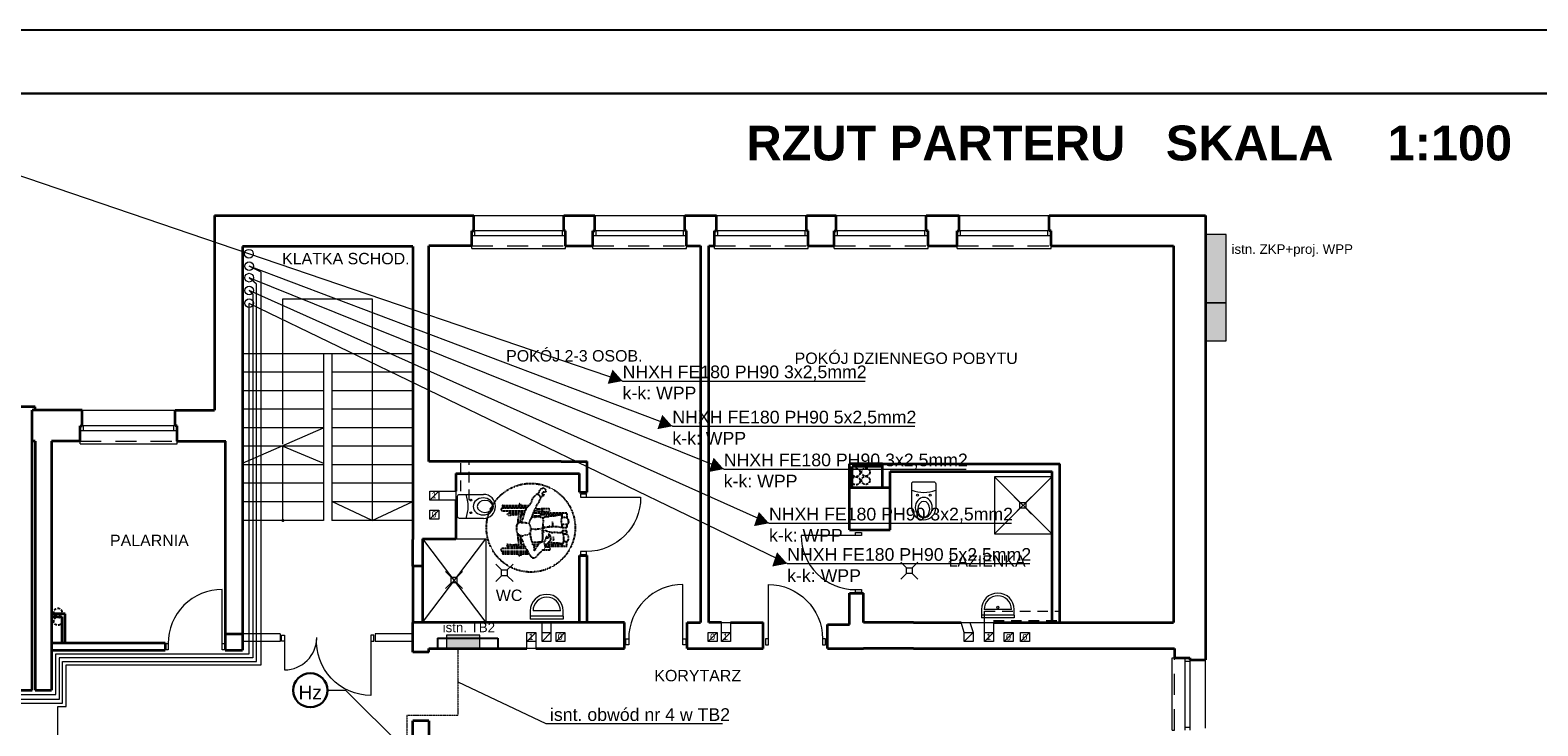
# Model space of a CAD drawing. Header units: millimetres. Extents: x -1249 to 11358, y -460 to 20182.
# Tile 20 of 37: x 4757 to 7136, y 13028 to 14125. Entities that reach past the tile are written whole.
import ezdxf
from ezdxf.enums import TextEntityAlignment as Align

# ---------------------------------------------------------------- set-up
doc = ezdxf.new("R2010")
doc.units = ezdxf.units.MM
for name, pattern in [('BORDERX2', [3.5, 1, -0.5, 1, -0.5, 0, -0.5]), ('DASHEDX2', [1.5, 1, -0.5]), ('DGN Style 2', [55.531736, 33.319042, -22.212694]), ('VERDECKT', [0.075, 0.05, -0.025])]:
    doc.linetypes.add(name, pattern=pattern)
for name, color, linetype, lineweight in [('1 cienka', 7, 'Continuous', 9), ('dzrwi', 6, 'Continuous', 0), ('inwentaryzacja', 7, 'Continuous', 35), ('KONTURY', 92, 'Continuous', 30), ('OKNA', 3, 'Continuous', 20), ('opis pom', 64, 'Continuous', 13), ('proj.wentylacja', 214, 'Continuous', 25), ('przerywane', 7, 'DGN Style 2', 0), ('ROZDZIELNICe', 5, 'Continuous', 18), ('technologia', 160, 'Continuous', 35), ('WYPOSAZENIE', 4, 'Continuous', 0), ('ściana proj. - dział', 255, 'Continuous', 35)]:
    doc.layers.add(name, color=color, linetype=linetype, lineweight=lineweight)
for name, color, linetype in [('i_eE', 5, 'Continuous'), ('opisy', 7, 'Continuous'), ('TB_104_kibelki', 7, 'Continuous')]:
    doc.layers.add(name, color=color, linetype=linetype)
doc.styles.add('ARIAL', font='arial.ttf')
doc.styles.add('jagoda-100', font='arial.ttf', dxfattribs={"height": 18})
doc.styles.get("Standard").update_dxf_attribs({"font": 'ARIAL.TTF'})
doc.styles.add('Style-SWISSLT_1250', font='SWISSLT_1250.shx')

# ---------------------------------------------------------------- blocks, each defined once
blk = doc.blocks.new('strzałka')
at = {"layer": 'i_eE', "transparency": 33554687}
h = blk.add_hatch(color=256, dxfattribs=at)
h.dxf.hatch_style = 1
h.paths.add_polyline_path([(4746.2, 7400.9), (4753.8, 7423.4), (4730.2, 7418.9)])
blk = doc.blocks.new('*U148')
at = {"layer": 'OKNA', "linetype": 'Continuous'}
for p, q in [((-72, 26), (75, 26)), ((78, 1), (-75, 1)), ((-70, -7), (-70, 1)), ((73, -7), (73, 1)), ((78, -7), (-75, -7)), ((-75, -27), (-75, -23)), ((78, -27), (78, -23)), ((-75, -27), (78, -27))]:
    blk.add_line(p, q, dxfattribs=at)
at = {"layer": 'OKNA', "linetype": 'DGN Style 2'}
blk.add_line((-75, -23), (78, -23), dxfattribs=at)
blk = doc.blocks.new('*U149')
at = {"layer": 'OKNA', "linetype": 'Continuous'}
for p, q in [((-72.5, 25), (69.5, 25)), ((72.5, 1), (-75.5, 1)), ((-70.5, -7), (-70.5, 1)), ((67.5, -7), (67.5, 1)), ((72.5, -7), (-75.5, -7)), ((-75.5, -27), (-75.5, -23)), ((72.5, -27), (72.5, -23)), ((-75.5, -27), (72.5, -27))]:
    blk.add_line(p, q, dxfattribs=at)
at = {"layer": 'OKNA', "linetype": 'DGN Style 2'}
blk.add_line((-75.5, -23), (72.5, -23), dxfattribs=at)
blk = doc.blocks.new('*U150')
at = {"layer": 'OKNA', "linetype": 'Continuous'}
for p, q in [((-36, 26), (72, 26)), ((75, 1), (-39, 1)), ((-34, -7), (-34, 1)), ((70, -7), (70, 1)), ((75, -7), (-39, -7)), ((-39, -27), (-39, -23)), ((75, -27), (75, -23)), ((-39, -27), (75, -27))]:
    blk.add_line(p, q, dxfattribs=at)
at = {"layer": 'OKNA', "linetype": 'DGN Style 2'}
blk.add_line((-39, -23), (75, -23), dxfattribs=at)
blk = doc.blocks.new('niepełnosprawny')
at = {"layer": 'TB_104_kibelki', "linetype": 'VERDECKT'}
for p, q in [((40.5, 110.9), (40.5, 70)), ((42.6, 110.9), (42.6, 71.3)), ((44.7, 112.3), (44.7, 72)), ((49, 74.2), (49, 112.3)), ((52.2, 75.8), (52.2, 103.6)), ((55.4, 103.6), (54.6, 92.7)), ((101.5, 103), (102.2, 94)), ((104.6, 85.7), (104.6, 103)), ((108.2, 111.8), (108.2, 75.3)), ((112.5, 73.2), (112.5, 111.8)), ((114.7, 111.2), (114.7, 71.6)), ((116.8, 111.2), (116.8, 69.6)), ((52.2, 85.2), (49, 85.2)), ((52.2, 82.4), (49, 82.4)), ((54.6, 92.7), (52.2, 92.7)), ((52.2, 75.8), (52.2, 81.5)), ((54.6, 85.7), (54.6, 92.7)), ((54.6, 77), (54.6, 82)), ((102.2, 86.1), (102.2, 94)), ((102.2, 94), (104.6, 94)), ((102.2, 77.5), (102.2, 82.4)), ((104.6, 76.7), (104.6, 82)), ((46.7, 48.6), (46.7, 38)), ((52.2, 57.1), (52.2, 62.3)), ((54.6, 55.5), (54.6, 63.4)), ((100.5, 64.9), (100.5, 51)), ((100.5, 51), (104.6, 51)), ((102.2, 21.9), (102.2, 51)), ((104.6, 10.2), (104.6, 63.4)), ((104.6, 51), (104.6, 63.4)), ((107.3, 50.2), (107.3, 38.5)), ((108, 56.1), (108, 48.4)), ((108, 48.4), (111, 48.4)), ((108.2, 61.8), (108.2, 57.4)), ((111, 48.4), (111, 56.1)), ((111.4, 38.5), (111.4, 50.2)), ((112.5, 57.4), (112.5, 60)), ((50.8, 38), (50.8, 44.4)), ((52.2, 9.7), (52.2, 44.1)), ((54.6, 17.1), (54.6, 44.3)), ((82.1, 46.6), (84.9, 46.4)), ((56.3, 17.1), (52.2, 17.1)), ((54.4, 10.2), (60.2, 10.2)), ((70.9, 10.2), (76.6, 10.2)), ((76.6, 17.1), (73.9, 17.1)), ((76.6, 10.2), (76.6, 17.1)), ((81.8, 10.2), (81.8, 17.1)), ((81.8, 17.1), (87.4, 17.1)), ((87.2, 10.2), (81.8, 10.2)), ((104.6, 10.2), (97.3, 10.2)), ((98, 17.1), (104.6, 17.1)), ((102.2, 17.1), (102.2, 18.4))]:
    blk.add_line(p, q, dxfattribs=at)
for points in [[(69.8, 83.3), (62.4, 81), (52.2, 75.7), (42.4, 70.8), (36.7, 67), (34.5, 64.1), (34.2, 60.3), (37, 56.6), (41.1, 54), (44.2, 50.3), (46.5, 48.9), (48.2, 45.9), (51.5, 44.1), (53.9, 44), (56.7, 45.2), (60.1, 47.5), (58.9, 49.8), (57.6, 52.7), (54.3, 55.8), (49.6, 58.7), (44.5, 60.7), (48.3, 61), (52.2, 62.2), (55.6, 63.8), (58.7, 63.9), (61.5, 65.6), (65, 66.2), (70.3, 67.4), (74.1, 67.3)], [(89.2, 82.1), (96.1, 79.2), (103.9, 77), (109.8, 74.7), (113.9, 72.3), (117.7, 68.7), (121.4, 66.1), (128.6, 63.5), (132.2, 59.9), (135.3, 57.3), (134.2, 54.8), (130.6, 52.3), (128.2, 50.9), (124.9, 53.4), (122.2, 54), (118.2, 57.3), (112.5, 60), (104.6, 63.4), (100.5, 64.9), (98.5, 65.3), (93.7, 68.1), (87.8, 70.4)], [(58.7, 63.9), (58.7, 60.6), (59.1, 55.9), (59.7, 51), (59.4, 48.8), (65, 47.8), (70.7, 47.7), (74.8, 48.6), (78.4, 48.6)], [(82.1, 46.6), (79.1, 46.8), (77.9, 47.6), (73.8, 46.8)], [(99.3, 65.2), (98.1, 59.7), (99.6, 55.8), (98.7, 52.3), (98.1, 48.1), (94.8, 47.8), (92.6, 47.2), (88.5, 47.7), (82.1, 48.2), (80.2, 47.9), (79.8, 52), (79.4, 56.1), (78.7, 58.8), (79.5, 62.5), (79.5, 66.6)], [(84.8, 36.8), (82.5, 38.4), (82.5, 40.5), (81.9, 42.5), (82.1, 48.2)], [(97.1, 48), (99.3, 44), (99.1, 40), (100.4, 36.3), (100.5, 33.9), (100.6, 30.9), (101, 28.2), (101.8, 24.2), (102.8, 18.3), (100.5, 18.6), (98, 17.9), (93.3, 19), (88.8, 18.7), (85.6, 17.9), (82.2, 17.8), (82.3, 20.3), (83.2, 25.7), (83.2, 31.1), (82.7, 36.2), (82.5, 38.4)], [(134.6, 54.9), (135.1, 54.8), (138.1, 53.6), (140.7, 52.6), (142.7, 51.1), (144, 49.5), (144.5, 47.3), (144.1, 45.7), (141.8, 43.8), (139.7, 43), (138.2, 43.6), (137.5, 44.8), (137.9, 46.8), (137.2, 48), (135.9, 49.2), (134.5, 50), (134, 49.1), (134.2, 47.9), (134.6, 46.8), (133.6, 46.3), (132.4, 46.5), (131.2, 48.2), (130.6, 51), (130.6, 52.3)], [(54.9, 44.4), (56.3, 42.6), (57.3, 40.7), (59.4, 38.2), (62.2, 35.4), (65.7, 34.9), (68.5, 35.6), (71.3, 37.6), (71.4, 39.6), (69.9, 38.8), (68, 37.7), (66.4, 38.6), (64.9, 40.4), (64.2, 41.9)], [(76.3, 47.3), (77.7, 44), (75.9, 40.2), (75.2, 38.8), (75.4, 36.1), (74.3, 34), (72.7, 32.8), (74.4, 32.6), (74.9, 30.9), (74.8, 26.8), (74.7, 24.6), (73.1, 23.5), (74.4, 21.3), (74, 17.7), (73.5, 15.7), (71.2, 15.6), (63.9, 15.3), (57.5, 15.6), (56.1, 17.3), (56.8, 21.7), (57.5, 26.6), (57.6, 32), (58.2, 33.9), (57.3, 40.7)], [(64.9, 40.4), (67.6, 40.9), (67.6, 42.3), (65.7, 43.2), (63.3, 44.3), (60.1, 44.5), (58.5, 46.4)], [(61, 31.3), (64.1, 30.5), (68, 31.2)], [(83.1, 31.8), (87.2, 31.8), (91.5, 32.8)], [(61, 15.4), (60.3, 13.6), (60, 11), (60.4, 9), (62.1, 7.7), (65.4, 7.2), (68, 7.3), (69.8, 8.2), (70.7, 9.6), (71.3, 11.6), (71.8, 13.9), (72, 15.6)], [(87.3, 18.3), (87.5, 15.9), (87.3, 13), (87.2, 9.6), (87.6, 8), (90.6, 6.9), (95.3, 7.7), (97.2, 9.9), (98.1, 13.1), (98, 17.9)]]:
    blk.add_lwpolyline(points, dxfattribs=at)
blk.add_lwpolyline([(88.3, 87.6), (85.4, 89.3), (80.4, 89.5), (77.2, 89.3), (73.5, 88.4), (70.8, 85.7), (69.5, 82.6), (69, 79.1), (69.9, 77.2), (70.7, 75), (69.9, 74.6), (69.9, 73.5), (71.3, 71.5), (72.7, 69.4), (74.1, 67.3), (77.4, 66.5), (81.7, 66.8), (84.6, 67.3), (87.3, 69.5), (89, 73), (89.4, 77.3), (89.2, 83.2), (89.3, 86.5), (88.3, 87.6)], close=True, dxfattribs=at)
blk.add_circle((81.7, 66.8), 70, dxfattribs=at)
for centre, major_axis, ratio, start_param, end_param in [((41.5, 110.9), (1.07, 0), 0.836353, 0, 3.141593), ((46.9, 112.3), (2.14, 0), 0.836354, 6.28285, 9.424443), ((53.8, 103.6), (1.57, 0), 0.836354, 0, 3.141593), ((103, 103), (1.57, 0), 0.836354, 0, 3.141593), ((110.4, 111.8), (2.14, 0), 0.836354, 6.28285, 9.424443), ((115.7, 111.2), (1.07, 0), 0.836353, 0, 3.141593), ((40.9, 84.1), (3.48, 0), 0.836353, 1.703183, 4.580002), ((79.5, -9.5), (116.5, 0), 0.836353, 1.627236, 1.80714), ((79.5, -9.5), (112.2, 0), 0.836353, 1.654853, 1.794368), ((79.5, -9.5), (116.5, 0), 0.836353, 1.32167, 1.497025), ((79.5, -9.5), (112.2, 0), 0.836353, 1.31188, 1.484173), ((115.7, 84.4), (3.48, 0), 0.836354, 5.041581, 7.524789), ((109.3, 50.2), (2.08, 0), 0.836353, 2.28502, 3.141257), ((109.5, 56.1), (1.5, 0), 0.836353, 0, 3.141593), ((110.4, 57.4), (2.14, 0), 0.836353, 3.141593, 3.402437), ((110.4, 57.4), (2.14, 0), 0.836353, 4.99541, 6.283185), ((109.3, 50.2), (2.08, 0), 0.836353, 6.28285, 6.945908), ((48.7, 38), (2.08, 0), 0.836353, 3.141593, 6.283185), ((109.3, 38.5), (2.08, 0), 0.836353, 3.141593, 6.283185)]:
    blk.add_ellipse(centre, major_axis=major_axis, ratio=ratio, start_param=start_param, end_param=end_param, dxfattribs=at)
blk = doc.blocks.new('A$C5D6B6965')
at = {"layer": 'WYPOSAZENIE'}
for p, q in [((15, 30), (0, 45)), ((30, 30), (45, 45)), ((15, 15), (0, 0)), ((15, 30), (30, 30)), ((15, 15), (15, 30)), ((30, 15), (15, 15)), ((30, 30), (30, 15)), ((30, 15), (45, 0))]:
    blk.add_line(p, q, dxfattribs=at)
blk = doc.blocks.new('rozdzielnica')
at = {"transparency": 33554687}
h = blk.add_hatch(color=256, dxfattribs=at)
h.dxf.hatch_style = 1
h.paths.add_polyline_path([(17744, 44266), (17604, 44266), (17604, 43916), (17744, 43916)])
blk.add_lwpolyline([(17744, 44266), (17604, 44266), (17604, 43916), (17744, 43916)], close=True)

msp = doc.modelspace()

# ---------------------------------------------------------------- hatches: boundary and pattern name
at = {"layer": 'dzrwi'}
h = msp.add_hatch(color=256, dxfattribs=at)
edge = h.paths.add_edge_path()
edge.add_arc((5155.66, 13351.619), 2.531, 0, 360)
at = {"layer": 'ROZDZIELNICe', "transparency": 33554687}
h = msp.add_hatch(color=256, dxfattribs=at)
h.dxf.hatch_style = 1
h.paths.add_polyline_path([(6611.735, 13695.221), (6643.913, 13695.221), (6643.913, 13802.788), (6611.735, 13802.788)])
h = msp.add_hatch(color=256, dxfattribs=at)
h.dxf.hatch_style = 1
h.paths.add_polyline_path([(6611.735, 13635.221), (6643.913, 13635.221), (6643.913, 13695.221), (6611.735, 13695.221)])

# ---------------------------------------------------------------- linework, layer by layer
at = {"layer": '1 cienka', "linetype": 'Continuous'}
msp.add_line((5475.735, 13322.788), (5475.735, 13190.788), dxfattribs=at)
at = {"layer": '1 cienka', "color": 1, "linetype": 'Continuous'}
for p, q in [((5225.786, 13083.733), (5254.357, 13083.702)), ((5254.357, 13083.702), (5344.726, 12994.149))]:
    msp.add_line(p, q, dxfattribs=at)
at = {"layer": '1 cienka', "color": 1, "linetype": 'Continuous', "lineweight": 30}
msp.add_circle((5198.915, 13083.733), 26.871, dxfattribs=at)
at = {"layer": 'dzrwi'}
for p, q in [((5091.735, 13614.788), (5360.735, 13614.788)), ((5219.735, 13614.788), (5219.735, 13501.788)), ((5232.735, 13614.788), (5232.735, 13351.788)), ((5219.735, 13585.548), (5091.735, 13585.548)), ((5360.735, 13585.548), (5232.735, 13585.548)), ((5219.735, 13556.328), (5091.735, 13556.328)), ((5360.735, 13556.328), (5232.735, 13556.328)), ((5219.735, 13527.108), (5091.735, 13527.108)), ((5360.735, 13527.108), (5232.735, 13527.108)), ((5091.735, 13441.788), (5219.735, 13497.888)), ((5219.735, 13497.888), (5091.735, 13497.888)), ((5219.735, 13501.788), (5219.735, 13351.788)), ((5360.735, 13497.888), (5232.735, 13497.888)), ((5219.735, 13468.668), (5091.735, 13468.668)), ((5360.735, 13468.668), (5232.735, 13468.668)), ((5219.735, 13439.448), (5091.735, 13439.448)), ((5360.735, 13439.448), (5232.735, 13439.448)), ((6278.773, 13330.613), (6368.773, 13420.613)), ((6278.773, 13420.613), (6368.773, 13330.613)), ((5219.735, 13410.228), (5091.735, 13410.228)), ((5360.735, 13410.228), (5232.735, 13410.228)), ((5387.735, 13383.788), (5401.735, 13397.788)), ((5387.735, 13383.788), (5401.735, 13397.788)), ((5219.735, 13381.008), (5091.735, 13381.008)), ((5296.735, 13351.788), (5232.735, 13381.788)), ((5360.735, 13381.008), (5232.735, 13381.008)), ((5634.62, 13388.152), (5720.12, 13388.152)), ((6318.714, 13379.788), (6309.714, 13388.788)), ((6318.714, 13370.788), (6309.714, 13361.788)), ((6318.714, 13379.788), (6327.714, 13379.788)), ((6318.714, 13370.788), (6318.714, 13379.788)), ((6327.714, 13370.788), (6318.714, 13370.788)), ((6327.714, 13379.788), (6336.714, 13388.788)), ((6327.714, 13379.788), (6327.714, 13370.788)), ((6327.714, 13370.788), (6336.714, 13361.788)), ((5219.735, 13351.788), (5091.735, 13351.788)), ((5360.735, 13351.788), (5232.735, 13351.788)), ((5387.735, 13353.788), (5401.735, 13367.788)), ((5387.735, 13353.788), (5401.735, 13367.788)), ((6059.025, 13328.047), (5973.525, 13328.047)), ((6059.025, 13328.047), (6059.025, 13332.797)), ((6059.025, 13332.797), (6068.525, 13332.797)), ((6068.525, 13328.047), (6059.025, 13328.047)), ((6068.525, 13332.797), (6068.525, 13328.047)), ((5375.735, 13322.788), (5475.735, 13190.788)), ((5375.735, 13190.788), (5475.735, 13322.788)), ((5428.735, 13322.788), (5475.735, 13322.788)), ((5421.118, 13262.117), (5412.118, 13271.117)), ((5421.118, 13253.117), (5412.118, 13244.117)), ((5421.118, 13262.117), (5430.118, 13262.117)), ((5421.118, 13253.117), (5421.118, 13262.117)), ((5430.118, 13253.117), (5421.118, 13253.117)), ((5430.118, 13262.117), (5439.118, 13271.117)), ((5430.118, 13262.117), (5430.118, 13253.117)), ((5430.118, 13253.117), (5439.118, 13244.117)), ((5059.985, 13157.31), (5059.985, 13242.81)), ((5786.77, 13165.1), (5786.77, 13250.6)), ((5921.648, 13165.1), (5921.648, 13250.6)), ((6059.025, 13237.797), (6059.025, 13242.547)), ((6059.025, 13242.547), (6068.525, 13242.547)), ((6068.525, 13237.797), (6059.025, 13237.797)), ((6068.525, 13242.547), (6068.525, 13237.797)), ((5545.984, 13209.139), (5545.984, 13196.157)), ((5593.504, 13209.139), (5550.304, 13209.139)), ((5597.824, 13200.499), (5597.824, 13209.139)), ((6257.876, 13211.009), (6257.876, 13198.027)), ((6305.396, 13211.009), (6262.196, 13211.009)), ((6309.716, 13202.369), (6309.716, 13211.009)), ((5545.984, 13200.499), (5545.984, 13196.157)), ((5597.824, 13200.499), (5545.984, 13200.499)), ((5597.824, 13196.157), (5545.984, 13196.157)), ((5581.735, 13190.788), (5578.657, 13190.788)), ((5597.824, 13200.499), (5597.824, 13196.157)), ((5827.735, 13190.788), (5847.735, 13190.788)), ((6239.735, 13190.788), (6262.897, 13190.788)), ((6257.876, 13202.369), (6257.876, 13198.027)), ((6309.716, 13202.369), (6257.876, 13202.369)), ((6309.716, 13198.027), (6257.876, 13198.027)), ((6309.716, 13202.369), (6309.716, 13198.027)), ((4969.735, 13147.81), (4969.735, 13157.31)), ((4969.735, 13157.31), (4974.485, 13157.31)), ((4974.485, 13157.31), (4974.485, 13147.81)), ((5059.985, 13147.81), (5059.985, 13157.31)), ((5059.985, 13157.31), (5064.735, 13157.31)), ((5064.735, 13157.31), (5064.735, 13147.81)), ((5151.235, 13172.788), (5091.735, 13172.788)), ((5151.235, 13160.788), (5091.735, 13160.788)), ((5151.235, 13172.788), (5151.235, 13160.788)), ((5151.235, 13172.788), (5151.235, 13160.788)), ((5158.166, 13161.23), (5158.166, 13115.969)), ((5294.304, 13161.23), (5294.304, 13075.73)), ((5360.735, 13172.788), (5301.235, 13172.788)), ((5301.235, 13172.788), (5301.235, 13160.788)), ((5301.235, 13172.788), (5301.235, 13160.788)), ((5360.735, 13160.788), (5301.235, 13160.788)), ((5540.657, 13160.788), (5554.657, 13174.788)), ((5540.657, 13160.788), (5554.657, 13174.788)), ((5564.657, 13160.659), (5578.657, 13174.659)), ((5564.657, 13160.659), (5578.657, 13174.659)), ((5586.657, 13160.788), (5600.657, 13174.788)), ((5586.657, 13160.788), (5600.657, 13174.788)), ((5696.52, 13155.6), (5696.52, 13165.1)), ((5696.52, 13165.1), (5701.27, 13165.1)), ((5701.27, 13165.1), (5701.27, 13155.6)), ((5786.77, 13155.6), (5786.77, 13165.1)), ((5786.77, 13165.1), (5791.52, 13165.1)), ((5791.52, 13165.1), (5791.52, 13155.6)), ((5826.735, 13160.788), (5840.735, 13174.788)), ((5826.735, 13160.788), (5840.735, 13174.788)), ((5847.735, 13160.788), (5861.735, 13174.788)), ((5847.735, 13160.788), (5861.735, 13174.788)), ((6230.602, 13160.788), (6244.602, 13174.788)), ((6230.602, 13160.788), (6244.602, 13174.788)), ((6262.897, 13160.659), (6276.897, 13174.659)), ((6262.897, 13160.659), (6276.897, 13174.659)), ((6293.735, 13160.788), (6307.735, 13174.788)), ((6319.735, 13160.788), (6333.735, 13174.788)), ((4974.485, 13147.81), (4969.735, 13147.81)), ((5064.735, 13147.81), (5059.985, 13147.81)), ((5701.27, 13155.6), (5696.52, 13155.6)), ((5791.52, 13155.6), (5786.77, 13155.6))]:
    msp.add_line(p, q, dxfattribs=at)
at = {"layer": 'dzrwi', "flags": 128}
for points in [[(5155.735, 13471.788), (5155.735, 13701.126), (5296.735, 13701.126), (5296.735, 13351.788), (5360.735, 13381.788)], [(5155.735, 13351.788), (5155.735, 13468.668), (5219.735, 13441.788)], [(5401.735, 13397.788), (5428.735, 13397.788), (5428.735, 13383.788), (5401.735, 13383.788)], [(5564.657, 13174.659), (5564.657, 13190.659), (5578.657, 13190.659), (5578.657, 13160.788)], [(5847.735, 13174.788), (5847.735, 13190.788), (5861.735, 13190.788), (5861.735, 13160.918)], [(6230.843, 13174.788), (6225.735, 13190.788), (6239.735, 13190.788), (6244.602, 13174.788)], [(6262.897, 13174.659), (6262.897, 13190.659), (6276.897, 13190.659), (6276.897, 13160.788)], [(5554.657, 13160.788), (5554.657, 13149.788), (5540.657, 13149.788), (5540.657, 13174.788)]]:
    msp.add_lwpolyline(points, dxfattribs=at)
at = {"layer": 'dzrwi'}
msp.add_lwpolyline([(6278.773, 13330.613), (6368.773, 13330.613), (6368.773, 13420.613), (6278.773, 13420.613)], close=True, dxfattribs=at)
at = {"layer": 'dzrwi', "flags": 128}
for points in [[(5387.735, 13397.788), (5401.735, 13397.788), (5401.735, 13383.788), (5387.735, 13383.788)], [(5387.735, 13397.788), (5401.735, 13397.788), (5401.735, 13383.788), (5387.735, 13383.788)], [(5625.12, 13392.902), (5625.12, 13388.152), (5634.62, 13388.152), (5634.62, 13392.902)], [(5387.735, 13367.788), (5401.735, 13367.788), (5401.735, 13353.788), (5387.735, 13353.788)], [(5387.735, 13367.788), (5401.735, 13367.788), (5401.735, 13353.788), (5387.735, 13353.788)], [(5625.12, 13302.652), (5625.12, 13297.902), (5634.62, 13297.902), (5634.62, 13302.652)], [(5153.416, 13170.73), (5158.166, 13170.73), (5158.166, 13161.23), (5153.416, 13161.23)], [(5299.054, 13170.73), (5294.304, 13170.73), (5294.304, 13161.23), (5299.054, 13161.23)], [(5540.657, 13174.788), (5554.657, 13174.788), (5554.657, 13160.788), (5540.657, 13160.788)], [(5540.657, 13174.788), (5554.657, 13174.788), (5554.657, 13160.788), (5540.657, 13160.788)], [(5564.657, 13174.659), (5578.657, 13174.659), (5578.657, 13160.659), (5564.657, 13160.659)], [(5564.657, 13174.659), (5578.657, 13174.659), (5578.657, 13160.659), (5564.657, 13160.659)], [(5586.657, 13174.788), (5600.657, 13174.788), (5600.657, 13160.788), (5586.657, 13160.788)], [(5586.657, 13174.788), (5600.657, 13174.788), (5600.657, 13160.788), (5586.657, 13160.788)], [(5826.735, 13174.788), (5840.735, 13174.788), (5840.735, 13160.788), (5826.735, 13160.788)], [(5826.735, 13174.788), (5840.735, 13174.788), (5840.735, 13160.788), (5826.735, 13160.788)], [(5847.735, 13174.788), (5861.735, 13174.788), (5861.735, 13160.788), (5847.735, 13160.788)], [(5847.735, 13174.788), (5861.735, 13174.788), (5861.735, 13160.788), (5847.735, 13160.788)], [(5916.898, 13155.6), (5921.648, 13155.6), (5921.648, 13165.1), (5916.898, 13165.1)], [(6007.148, 13155.6), (6011.898, 13155.6), (6011.898, 13165.1), (6007.148, 13165.1)], [(6230.602, 13174.788), (6244.602, 13174.788), (6244.602, 13160.788), (6230.602, 13160.788)], [(6230.602, 13174.788), (6244.602, 13174.788), (6244.602, 13160.788), (6230.602, 13160.788)], [(6262.897, 13174.659), (6276.897, 13174.659), (6276.897, 13160.659), (6262.897, 13160.659)], [(6262.897, 13174.659), (6276.897, 13174.659), (6276.897, 13160.659), (6262.897, 13160.659)], [(6293.735, 13174.788), (6307.735, 13174.788), (6307.735, 13160.788), (6293.735, 13160.788)], [(6319.735, 13174.788), (6333.735, 13174.788), (6333.735, 13160.788), (6319.735, 13160.788)]]:
    msp.add_lwpolyline(points, close=True, dxfattribs=at)
at = {"layer": 'dzrwi'}
for points in [[(6147.9, 13371.643), (6147.9, 13409.643, -0.41421356), (6150.9, 13412.643), (6182.9, 13412.643, -0.41421356), (6185.9, 13409.643), (6185.9, 13371.643)], [(5472.199, 13354.817), (5434.199, 13354.817, -0.41421356), (5431.199, 13357.817), (5431.199, 13389.817, -0.41421356), (5434.199, 13392.817), (5472.199, 13392.817)]]:
    msp.add_lwpolyline(points, format="xyb", dxfattribs=at)
for centre, radius in [((5452.199, 13383.817), 1.449), ((6156.9, 13391.643), 1.449), ((6176.9, 13391.643), 1.449), ((5452.199, 13363.817), 1.449), ((6283.796, 13214.485), 1.808)]:
    msp.add_circle(centre, radius, dxfattribs=at)
for centre, radius, start, end in [((6166.9, 13450.637), 54.824, 249.722814, 290.277186), ((5393.205, 13373.817), 54.824, 339.722814, 20.277186), ((5472.199, 13373.817), 19, 270, 90), ((6166.9, 13371.643), 19, 180, 0), ((5571.904, 13209.139), 25.92, 0, 180), ((5571.904, 13209.139), 21.6, 0, 180), ((6283.796, 13211.009), 25.92, 0, 180), ((6283.796, 13211.009), 21.6, 0, 180), ((5158.166, 13166.788), 50.82, 270, 0)]:
    msp.add_arc(centre, radius, start, end, dxfattribs=at)
at = {"layer": 'dzrwi', "extrusion": (0, 0, -1)}
for centre, start, end in [((-5634.62, 13388.152), 180, 270), ((-5921.648, 13165.1), 90, 180), ((-5294.304, 13161.23), 270, 3.727284)]:
    msp.add_arc(centre, 85.5, start, end, dxfattribs=at)
for centre, major_axis, ratio in [((5471.775, 13373.817), (15.94, 0), 0.84303386), ((5474.512, 13373.817), (12.457, 0), 0.76034817), ((6166.9, 13372.067), (0, -15.94), 0.84303386), ((6166.9, 13369.329), (0, -12.457), 0.76034817)]:
    msp.add_ellipse(centre, major_axis=major_axis, ratio=ratio, dxfattribs=at)
at = {"layer": 'dzrwi'}
for centre, major_axis in [((6059.025, 13328.047), (-60.458, 60.458)), ((5059.985, 13157.31), (60.458, 60.458)), ((5786.77, 13165.1), (60.458, 60.458))]:
    msp.add_ellipse(centre, major_axis=major_axis, ratio=1, start_param=0.78539816, end_param=2.35619449, dxfattribs=at)
at = {"layer": 'i_eE', "lineweight": 9}
for points in [[(5691.685, 13571.63), (5102.105, 13772.501), (4730.213, 13899.206), (4234.64, 13899.206)], [(5770.175, 13500.255), (5102.331, 13752.814)], [(5851.256, 13432.658), (5102.331, 13734.656)], [(5922.671, 13347.236), (5102.331, 13714.482)], [(5951.363, 13283.551), (5102.331, 13693.778)], [(5691.685, 13571.63), (6074.353, 13571.63)], [(5770.175, 13500.255), (6152.843, 13500.255)], [(5851.256, 13432.658), (6233.924, 13432.658)], [(5922.671, 13347.236), (6305.339, 13347.236)], [(5951.363, 13283.551), (6334.031, 13283.551)]]:
    msp.add_lwpolyline(points, dxfattribs=at)
at = {"layer": 'i_eE', "lineweight": 18}
for points in [[(5035.552, 12443.608), (5035.552, 12502.312), (4800.442, 12502.312), (4800.442, 13057.927), (4813.714, 13057.927), (4813.714, 13123.658), (5121.139, 13123.658), (5121.139, 13743.499), (5102.331, 13752.814)], [(2933.852, 13469.722), (2944.179, 13469.722), (2944.179, 13063.399), (4807.652, 13063.399), (4807.652, 13128.952), (5114.069, 13128.952), (5114.069, 13724.24), (5102.331, 13734.656)], [(5102.331, 13714.482), (5108.218, 13708.537), (5108.218, 13135.088), (4802.41, 13135.088), (4802.41, 13069.396), (2933.647, 13069.395), (2933.852, 13448.411)], [(3159.584, 12278.967), (3159.584, 12338.602), (2926.41, 12338.602), (2926.41, 13077.297), (4797.078, 13077.297), (4797.078, 13141.088), (5102.331, 13141.088), (5102.331, 13693.778)]]:
    msp.add_lwpolyline(points, dxfattribs=at)
at = {"layer": 'i_eE', "linetype": 'BORDERX2', "lineweight": 18}
msp.add_lwpolyline([(5431.43, 13149.788), (5431.43, 13043.855), (5351.277, 13043.855), (5351.277, 12977.685), (5290.576, 12977.542)], dxfattribs=at)
at = {"layer": 'i_eE', "lineweight": 5}
msp.add_lwpolyline([(5431.43, 13096.822), (5570.493, 13031.545), (5849.201, 13031.545)], dxfattribs=at)
at = {"layer": 'i_eE', "lineweight": 18}
for centre in [(5102.105, 13772.501), (5102.331, 13752.814), (5102.331, 13734.656), (5102.331, 13714.482), (5102.331, 13694.308)]:
    msp.add_circle(centre, 6.842, dxfattribs=at)
at = {"layer": 'inwentaryzacja'}
for p, q in [((5047.735, 13832.788), (5456.735, 13832.788)), ((5047.735, 13832.788), (5047.735, 13525.788)), ((5456.735, 13808.788), (5456.735, 13832.788)), ((5598.735, 13832.788), (5647.735, 13832.788)), ((5598.735, 13808.788), (5598.735, 13832.788)), ((5647.735, 13808.788), (5647.735, 13832.788)), ((5789.735, 13832.788), (5839.735, 13832.788)), ((5789.735, 13808.788), (5789.735, 13832.788)), ((5839.735, 13808.788), (5839.735, 13832.788)), ((5981.735, 13832.788), (6028.735, 13832.788)), ((5981.735, 13808.788), (5981.735, 13832.788)), ((6028.735, 13808.788), (6028.735, 13832.788)), ((6170.735, 13832.788), (6222.735, 13832.788)), ((6170.735, 13808.788), (6170.735, 13832.788)), ((6222.735, 13808.788), (6222.735, 13832.788)), ((6364.735, 13832.788), (6611.735, 13832.788)), ((6364.735, 13808.788), (6364.735, 13832.788)), ((6611.735, 13832.788), (6611.735, 13131.788)), ((5453.735, 13784.788), (5453.735, 13808.788)), ((5453.735, 13808.788), (5456.735, 13808.788)), ((5453.735, 13800.788), (5453.735, 13808.788)), ((5601.735, 13808.788), (5598.735, 13808.788)), ((5601.735, 13784.788), (5601.735, 13808.788)), ((5601.735, 13800.788), (5601.735, 13808.788)), ((5644.735, 13784.788), (5644.735, 13808.788)), ((5644.735, 13784.788), (5644.735, 13808.788)), ((5644.735, 13808.788), (5647.735, 13808.788)), ((5644.735, 13800.788), (5644.735, 13808.788)), ((5792.735, 13808.788), (5789.735, 13808.788)), ((5792.735, 13784.788), (5792.735, 13808.788)), ((5792.735, 13784.788), (5792.735, 13808.788)), ((5792.735, 13800.788), (5792.735, 13808.788)), ((5836.735, 13784.788), (5836.735, 13808.788)), ((5836.735, 13808.788), (5839.735, 13808.788)), ((5836.735, 13800.788), (5836.735, 13808.788)), ((5984.735, 13808.788), (5981.735, 13808.788)), ((5984.735, 13784.788), (5984.735, 13808.788)), ((5984.735, 13800.788), (5984.735, 13808.788)), ((6025.735, 13784.788), (6025.735, 13808.788)), ((6025.735, 13808.788), (6028.735, 13808.788)), ((6025.735, 13800.788), (6025.735, 13808.788)), ((6173.735, 13808.788), (6170.735, 13808.788)), ((6173.735, 13784.788), (6173.735, 13808.788)), ((6173.735, 13800.788), (6173.735, 13808.788)), ((6219.735, 13784.788), (6219.735, 13808.788)), ((6219.735, 13808.788), (6222.735, 13808.788)), ((6219.735, 13800.788), (6219.735, 13808.788)), ((6367.735, 13808.788), (6364.735, 13808.788)), ((6367.735, 13784.788), (6367.735, 13808.788)), ((6367.735, 13800.788), (6367.735, 13808.788)), ((5091.735, 13783.788), (5091.735, 13327.788)), ((5360.735, 13783.788), (5091.735, 13783.788)), ((5360.735, 13783.788), (5360.735, 13321.737)), ((5385.735, 13444.788), (5385.735, 13784.788)), ((5453.735, 13784.788), (5385.735, 13784.788)), ((5601.735, 13784.788), (5644.735, 13784.788)), ((5792.735, 13784.788), (5814.735, 13784.788)), ((5814.735, 13784.788), (5814.735, 13190.788)), ((5827.735, 13190.788), (5827.735, 13784.788)), ((5827.735, 13784.788), (5836.735, 13784.788)), ((5984.735, 13784.788), (6025.735, 13784.788)), ((6173.735, 13784.788), (6219.735, 13784.788)), ((6367.735, 13784.788), (6560.735, 13784.788)), ((6560.735, 13784.788), (6560.735, 13190.788)), ((4764.735, 13530.788), (4596.735, 13530.788)), ((4759.735, 13083.788), (4759.735, 13525.788)), ((4838.735, 13525.788), (4759.735, 13525.788)), ((4764.735, 13525.788), (4764.735, 13530.788)), ((4838.735, 13500.788), (4838.735, 13525.788)), ((4985.735, 13525.788), (5047.735, 13525.788)), ((4985.735, 13500.788), (4985.735, 13525.788)), ((4835.735, 13476.788), (4835.735, 13500.788)), ((4835.735, 13500.788), (4838.735, 13500.788)), ((4835.735, 13492.788), (4835.735, 13500.788)), ((4988.735, 13500.788), (4985.735, 13500.788)), ((4988.735, 13476.788), (4988.735, 13500.788)), ((4988.735, 13492.788), (4988.735, 13500.788)), ((4764.735, 13476.788), (4759.735, 13476.788)), ((4764.735, 13476.788), (4764.735, 13083.788)), ((4790.735, 13476.788), (4790.735, 13083.788)), ((4835.735, 13476.788), (4790.735, 13476.788)), ((4988.735, 13476.788), (5065.735, 13476.788)), ((5064.735, 13476.788), (5064.735, 13327.788)), ((5594.735, 13444.788), (5385.735, 13444.788)), ((5428.735, 13425.788), (5428.735, 13397.788)), ((5428.735, 13425.788), (5594.735, 13425.788)), ((6049.735, 13403.788), (6113.735, 13403.788)), ((6049.735, 13336.788), (6049.735, 13403.788)), ((6113.735, 13336.788), (6113.735, 13403.788)), ((5428.735, 13383.788), (5428.735, 13322.788)), ((5091.735, 13327.788), (5091.735, 13172.788)), ((6049.735, 13336.788), (6113.735, 13336.788)), ((5360.735, 13279.788), (5360.735, 13321.737)), ((5375.735, 13322.788), (5375.735, 13279.788)), ((5375.735, 13322.788), (5428.735, 13322.788)), ((5375.735, 13279.788), (5360.735, 13279.788)), ((6049.735, 13187.788), (6049.735, 13236.788)), ((6049.735, 13236.788), (6071.735, 13236.788)), ((6071.735, 13190.788), (6071.735, 13236.788)), ((5360.735, 13143.788), (5360.735, 13190.788)), ((5694.735, 13190.788), (5360.735, 13190.788)), ((5694.735, 13149.788), (5694.735, 13190.788)), ((5793.735, 13149.788), (5793.735, 13190.788)), ((5793.735, 13190.788), (5814.735, 13190.788)), ((5847.735, 13190.788), (5827.735, 13190.788)), ((5861.735, 13190.788), (5913.735, 13190.788)), ((5913.735, 13149.788), (5913.735, 13190.788)), ((6014.735, 13149.788), (6014.735, 13187.788)), ((6014.735, 13187.788), (6049.735, 13187.788)), ((6150.735, 13190.788), (6225.735, 13190.788)), ((6276.897, 13190.788), (6401.735, 13190.788)), ((6401.735, 13190.788), (6501.735, 13190.788)), ((6501.735, 13190.788), (6560.735, 13190.788)), ((5064.735, 13172.788), (5091.735, 13172.788)), ((5064.735, 13172.788), (5064.735, 13146.788)), ((5091.735, 13172.788), (5091.735, 13146.788)), ((5064.735, 13146.788), (5091.735, 13146.788)), ((5385.735, 13143.788), (5360.735, 13143.788)), ((5385.735, 13143.788), (5385.735, 13149.788)), ((5385.735, 13149.788), (5494.735, 13149.788)), ((5494.735, 13149.788), (5540.657, 13149.788)), ((5554.657, 13149.788), (5694.735, 13149.788)), ((5793.735, 13149.788), (5913.735, 13149.788)), ((6014.735, 13149.788), (6071.735, 13149.788)), ((6150.735, 13149.788), (6401.735, 13149.788)), ((6501.735, 13149.788), (6562.735, 13149.788)), ((6562.735, 13149.788), (6562.735, 13134.788)), ((6562.735, 13134.788), (6586.735, 13134.788)), ((6578.735, 13134.788), (6586.735, 13134.788)), ((6586.735, 13134.788), (6586.735, 13131.788)), ((6586.735, 13131.788), (6611.735, 13131.788)), ((4305.713, 13083.788), (4759.735, 13083.788)), ((4764.735, 13083.788), (4790.735, 13083.788)), ((5360.735, 12940.642), (5360.735, 13035.788)), ((5385.735, 13035.788), (5360.735, 13035.788)), ((5385.735, 13035.788), (5385.735, 13010.788))]:
    msp.add_line(p, q, dxfattribs=at)
at = {"layer": 'inwentaryzacja', "lineweight": 25}
for p, q in [((5399.735, 13165.788), (5399.735, 13149.788)), ((5399.735, 13165.788), (5494.735, 13165.788)), ((5494.735, 13165.788), (5494.735, 13149.788)), ((5399.735, 13149.788), (5494.735, 13149.788))]:
    msp.add_line(p, q, dxfattribs=at)
at = {"layer": 'KONTURY', "color": 0}
msp.add_lwpolyline([(8148.987, 11255.098), (8148.987, 14025.098), (1553.44, 14025.098), (1553.44, 11255.098)], close=True, dxfattribs=at)
at = {"layer": 'opisy'}
msp.add_lwpolyline([(8257.978, 11155.098), (8257.978, 14125.098), (1418.463, 14125.098), (1418.463, 11155.098)], close=True, dxfattribs=at)
at = {"layer": 'proj.wentylacja', "linetype": 'DASHEDX2', "ltscale": 4}
for centre in [(6059.847, 13427.168), (6059.847, 13414.168), (6075.233, 13427.867), (6075.233, 13414.867), (4800.57, 13206.707), (4800.57, 13192.763)]:
    msp.add_circle(centre, 6.5, dxfattribs=at)
at = {"layer": 'przerywane', "ltscale": 0.5}
for p, q in [((5436.198, 13397.788), (5436.198, 13444.788)), ((5449.623, 13383.788), (5449.623, 13444.788)), ((6262.897, 13208.53), (6381.735, 13208.53)), ((6276.897, 13194.04), (6381.735, 13194.04))]:
    msp.add_line(p, q, dxfattribs=at)
at = {"layer": 'przerywane'}
msp.add_line((6262.897, 13190.659), (6262.897, 13208.53), dxfattribs=at)
at = {"layer": 'ROZDZIELNICe'}
for points in [[(6611.735, 13695.221), (6643.913, 13695.221), (6643.913, 13802.788), (6611.735, 13802.788)], [(6611.735, 13635.221), (6643.913, 13635.221), (6643.913, 13695.221), (6611.735, 13695.221)]]:
    msp.add_lwpolyline(points, close=True, dxfattribs=at)
at = {"layer": 'ściana proj. - dział'}
for p, q in [((5594.735, 13444.788), (5635.735, 13444.788)), ((5635.735, 13396.125), (5635.735, 13444.788)), ((5594.735, 13425.788), (5623.735, 13425.788)), ((5623.735, 13396.125), (5623.735, 13425.788)), ((6101.735, 13440.788), (6049.735, 13440.788)), ((6049.735, 13403.788), (6049.735, 13440.788)), ((6101.735, 13436.788), (6053.735, 13436.788)), ((6053.735, 13403.788), (6053.735, 13436.788)), ((6101.735, 13440.788), (6381.735, 13440.788)), ((6101.735, 13403.788), (6101.735, 13440.788)), ((6113.735, 13428.788), (6369.735, 13428.788)), ((6113.735, 13403.788), (6113.735, 13428.788)), ((6369.735, 13190.788), (6369.735, 13428.788)), ((6381.735, 13190.788), (6381.735, 13440.788)), ((5623.735, 13396.125), (5635.735, 13396.125)), ((5064.735, 13327.788), (5064.735, 13172.788)), ((5091.735, 13327.788), (5091.735, 13172.788)), ((5360.735, 13279.788), (5360.735, 13190.788)), ((5375.735, 13279.788), (5375.735, 13190.788)), ((5623.735, 13190.788), (5623.735, 13296.125)), ((5623.735, 13296.125), (5635.735, 13296.125)), ((5635.735, 13190.788), (5635.735, 13296.125)), ((4812.227, 13204.527), (4790.735, 13204.527)), ((4812.227, 13158.788), (4812.227, 13204.527)), ((4807.227, 13199.527), (4790.735, 13199.527)), ((4807.227, 13158.788), (4807.227, 13199.527)), ((6150.735, 13190.788), (6071.735, 13190.788)), ((4790.735, 13158.788), (4969.735, 13158.788)), ((4969.735, 13158.788), (4969.735, 13146.788)), ((4790.735, 13146.788), (4969.735, 13146.788)), ((6150.735, 13149.788), (6071.735, 13149.788)), ((6401.735, 13149.788), (6501.735, 13149.788))]:
    msp.add_line(p, q, dxfattribs=at)

# ---------------------------------------------------------------- block references
at = {"layer": 'dzrwi'}
for name, p in [('*U149', (5529.239, 13807.787)), ('*U149', (5720.239, 13807.787)), ('*U149', (5912.239, 13807.787)), ('*U149', (6101.239, 13807.787)), ('*U149', (6295.239, 13807.787)), ('*U148', (4910.739, 13499.787))]:
    msp.add_blockref(name, p, dxfattribs=at)
at = {"layer": 'dzrwi', "rotation": 90}
msp.add_blockref('niepełnosprawny', (5613.633, 13258.46), dxfattribs=at)
at = {"layer": 'dzrwi', "xscale": 0.6000000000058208, "yscale": 0.6000000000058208, "zscale": 0.6000000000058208}
msp.add_blockref('A$C5D6B6965', (5491.741, 13255.523), dxfattribs=at)
at = {"layer": 'dzrwi', "extrusion": (0, 0, -1), "rotation": 90}
msp.add_blockref('*U150', (-6585.733, 13059.792), dxfattribs=at)
at = {"layer": 'i_eE', "lineweight": 9, "rotation": 180}
for p in [(10421.898, 20990.535), (10500.388, 20919.16), (10581.469, 20851.563), (10652.884, 20766.141), (10681.576, 20702.456)]:
    msp.add_blockref('strzałka', p, dxfattribs=at)
at = {"layer": 'ROZDZIELNICe', "xscale": 0.15, "yscale": 0.15, "zscale": 0.15, "rotation": 270}
msp.add_blockref('rozdzielnica', (-1173.619, 15811.388), dxfattribs=at)
at = {"layer": 'technologia', "xscale": 0.6000000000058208, "yscale": 0.6000000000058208, "zscale": 0.6000000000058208}
msp.add_blockref('A$C5D6B6965', (6130.619, 13258.944), dxfattribs=at)

# ---------------------------------------------------------------- texts
at = {"layer": 'dzrwi', "style": 'Style-SWISSLT_1250'}
for s, p in [('1', (5394.198, 13391.39)), ('0', (5394.198, 13361.39)), ('0', (5394.198, 13361.39)), ('1', (5547.077, 13168.088)), ('0', (5593.077, 13168.088)), ('0', (5833.651, 13168.088)), ('0', (5833.651, 13168.088)), ('1', (5854.156, 13168.088)), ('1', (6269.318, 13167.959)), ('0', (6300.576, 13167.633)), ('0', (6326.437, 13167.633))]:
    msp.add_text(s, height=10, dxfattribs=at).set_placement(p, align=Align.MIDDLE_CENTER)
at = {"layer": 'i_eE', "lineweight": 9, "char_height": 20, "width": 390.49446, "attachment_point": 1}
for s, insert in [('NHXH FE180 PH90 3x2,5mm2\\Pk-k: WPP', (5691.685, 13596.085)), ('NHXH FE180 PH90 5x2,5mm2\\Pk-k: WPP', (5770.175, 13524.71)), ('NHXH FE180 PH90 3x2,5mm2\\Pk-k: WPP', (5851.256, 13457.113)), ('NHXH FE180 PH90 3x2,5mm2\\Pk-k: WPP', (5922.671, 13371.691)), ('NHXH FE180 PH90 5x2,5mm2\\Pk-k: WPP', (5951.363, 13308.006))]:
    msp.add_mtext(s, dxfattribs=dict(at, insert=insert))
at = {"layer": 'i_eE', "insert": (5577.07, 13055.438), "char_height": 20, "width": 390.49446, "attachment_point": 1}
msp.add_mtext('isnt. obwód nr 4 w TB2', dxfattribs=at)
at = {"layer": 'inwentaryzacja', "style": 'jagoda-100'}
for s, p in [('KLATKA SCHOD.', (5154.346, 13764.774)), ('POKÓJ 2-3 OSOB.', (5507.937, 13611.367)), ('POKÓJ DZIENNEGO POBYTU', (5963.147, 13607.503)), ('PALARNIA', (4882.763, 13320.145)), ('ŁAZIENKA', (6206.026, 13287.753)), ('WC', (5491.624, 13233.605))]:
    msp.add_text(s, height=18, rotation=359.999694, dxfattribs=at).set_placement(p, align=Align.MIDDLE_LEFT)
at = {"layer": 'inwentaryzacja', "linetype": 'Continuous', "lineweight": 0, "insert": (5741.729, 13106.78), "char_height": 18, "attachment_point": 4, "rotation": 359.999694, "line_spacing_factor": 0.85, "style": 'jagoda-100'}
msp.add_mtext('KORYTARZ', dxfattribs=at)
at = {"layer": 'inwentaryzacja', "color": 1, "linetype": 'Continuous', "lineweight": 0, "insert": (5180.213, 13080.344), "char_height": 21.6, "attachment_point": 4, "rotation": 359.999694, "line_spacing_factor": 0.85, "style": 'jagoda-100'}
msp.add_mtext('Hz', dxfattribs=at)
at = {"layer": 'opis pom', "color": 7, "insert": (5887.261, 13974.637), "char_height": 55, "width": 1952.90136, "attachment_point": 1}
msp.add_mtext('{\\fArial|b1|i0|c238|p34;RZUT PARTERU   SKALA    1:100}', dxfattribs=at)
at = {"layer": 'ROZDZIELNICe', "lineweight": 15, "style": 'ARIAL'}
for s, p in [('istn. ZKP+proj. WPP', (6652.592, 13772.197)), ('istn. TB2', (5407.7, 13175.352))]:
    msp.add_text(s, height=15, dxfattribs=at).set_placement(p)

doc.saveas('drawing.dxf')
